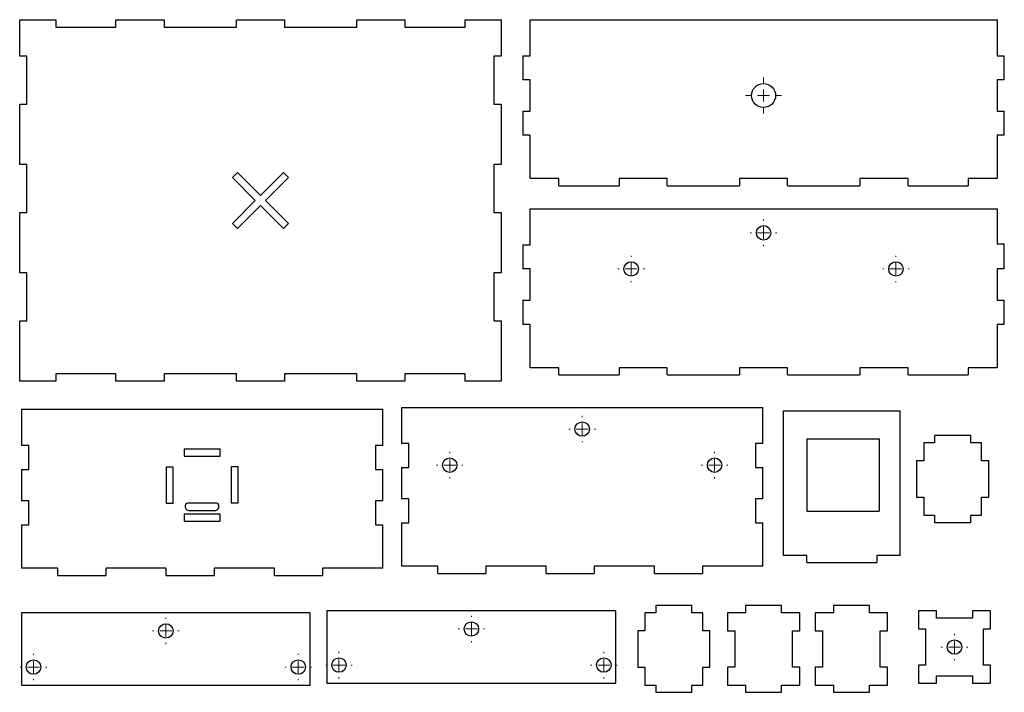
# Model space of a CAD drawing. Header units: millimetres. Extents: x 7 to 416, y 11 to 290.
import ezdxf

# ---------------------------------------------------------------- set-up
doc = ezdxf.new("R2010")
doc.units = ezdxf.units.MM

# ---------------------------------------------------------------- blocks, each defined once
blk = doc.blocks.new('SW_CENTERMARKSYMBOL_0')
at = {"color": 0, "linetype": 'Continuous', "lineweight": 18}
for p, q in [((0, 5), (0, 5.5)), ((-5, 0), (-5.5, 0)), ((0, 0), (-2.5, 0)), ((0, 0), (0, 2.5)), ((0, 0), (0, -2.5)), ((0, 0), (2.5, 0)), ((5, 0), (5.5, 0)), ((0, -5), (0, -5.5))]:
    blk.add_line(p, q, dxfattribs=at)
blk = doc.blocks.new('SW_CENTERMARKSYMBOL_1')
at = {"color": 0, "linetype": 'Continuous', "lineweight": 18}
for p, q in [((0, 5), (0, 5.5)), ((-5, 0), (-5.5, 0)), ((0, 0), (-2.5, 0)), ((0, 0), (0, 2.5)), ((0, 0), (0, -2.5)), ((0, 0), (2.5, 0)), ((5, 0), (5.5, 0)), ((0, -5), (0, -5.5))]:
    blk.add_line(p, q, dxfattribs=at)
blk = doc.blocks.new('SW_CENTERMARKSYMBOL_2')
at = {"color": 0, "linetype": 'Continuous', "lineweight": 18}
for p, q in [((0, 5), (0, 5.5)), ((-5, 0), (-5.5, 0)), ((0, 0), (-2.5, 0)), ((0, 0), (0, 2.5)), ((0, 0), (0, -2.5)), ((0, 0), (2.5, 0)), ((5, 0), (5.5, 0)), ((0, -5), (0, -5.5))]:
    blk.add_line(p, q, dxfattribs=at)
blk = doc.blocks.new('SW_CENTERMARKSYMBOL_3')
at = {"color": 0, "linetype": 'Continuous', "lineweight": 18}
for p, q in [((0, 5), (0, 5.5)), ((-5, 0), (-5.5, 0)), ((0, 0), (-2.5, 0)), ((0, 0), (0, 2.5)), ((0, 0), (0, -2.5)), ((0, 0), (2.5, 0)), ((5, 0), (5.5, 0)), ((0, -5), (0, -5.5))]:
    blk.add_line(p, q, dxfattribs=at)
blk = doc.blocks.new('SW_CENTERMARKSYMBOL_4')
at = {"color": 0, "linetype": 'Continuous', "lineweight": 18}
for p, q in [((0, 5), (0, 5.5)), ((-5, 0), (-5.5, 0)), ((0, 0), (-2.5, 0)), ((0, 0), (0, 2.5)), ((0, 0), (0, -2.5)), ((0, 0), (2.5, 0)), ((5, 0), (5.5, 0)), ((0, -5), (0, -5.5))]:
    blk.add_line(p, q, dxfattribs=at)
blk = doc.blocks.new('SW_CENTERMARKSYMBOL_5')
at = {"color": 0, "linetype": 'Continuous', "lineweight": 18}
for p, q in [((0, 5), (0, 5.5)), ((-5, 0), (-5.5, 0)), ((0, 0), (-2.5, 0)), ((0, 0), (0, 2.5)), ((0, 0), (0, -2.5)), ((0, 0), (2.5, 0)), ((5, 0), (5.5, 0)), ((0, -5), (0, -5.5))]:
    blk.add_line(p, q, dxfattribs=at)
blk = doc.blocks.new('SW_CENTERMARKSYMBOL_6')
at = {"color": 0, "linetype": 'Continuous', "lineweight": 18}
for p, q in [((0, 5), (0, 7.5)), ((-5, 0), (-7.5, 0)), ((0, 0), (-2.5, 0)), ((0, 0), (0, 2.5)), ((0, 0), (0, -2.5)), ((0, 0), (2.5, 0)), ((5, 0), (7.5, 0)), ((0, -5), (0, -7.5))]:
    blk.add_line(p, q, dxfattribs=at)
blk = doc.blocks.new('SW_CENTERMARKSYMBOL_7')
at = {"color": 0, "linetype": 'Continuous', "lineweight": 18}
for p, q in [((0, 5), (0, 5.5)), ((-5, 0), (-5.5, 0)), ((0, 0), (-2.5, 0)), ((0, 0), (0, 2.5)), ((0, 0), (0, -2.5)), ((0, 0), (2.5, 0)), ((5, 0), (5.5, 0)), ((0, -5), (0, -5.5))]:
    blk.add_line(p, q, dxfattribs=at)
blk = doc.blocks.new('SW_CENTERMARKSYMBOL_8')
at = {"color": 0, "linetype": 'Continuous', "lineweight": 18}
for p, q in [((0, 5), (0, 5.5)), ((-5, 0), (-5.5, 0)), ((0, 0), (-2.5, 0)), ((0, 0), (0, 2.5)), ((0, 0), (0, -2.5)), ((0, 0), (2.5, 0)), ((5, 0), (5.5, 0)), ((0, -5), (0, -5.5))]:
    blk.add_line(p, q, dxfattribs=at)
blk = doc.blocks.new('SW_CENTERMARKSYMBOL_9')
at = {"color": 0, "linetype": 'Continuous', "lineweight": 18}
for p, q in [((0, 5), (0, 5.5)), ((-5, 0), (-5.5, 0)), ((0, 0), (-2.5, 0)), ((0, 0), (0, 2.5)), ((0, 0), (0, -2.5)), ((0, 0), (2.5, 0)), ((5, 0), (5.5, 0)), ((0, -5), (0, -5.5))]:
    blk.add_line(p, q, dxfattribs=at)
blk = doc.blocks.new('SW_CENTERMARKSYMBOL_10')
at = {"color": 0, "linetype": 'Continuous', "lineweight": 18}
for p, q in [((0, 5), (0, 5.5)), ((-5, 0), (-5.5, 0)), ((0, 0), (-2.5, 0)), ((0, 0), (0, 2.5)), ((0, 0), (0, -2.5)), ((0, 0), (2.5, 0)), ((5, 0), (5.5, 0)), ((0, -5), (0, -5.5))]:
    blk.add_line(p, q, dxfattribs=at)
blk = doc.blocks.new('SW_CENTERMARKSYMBOL_11')
at = {"color": 0, "linetype": 'Continuous', "lineweight": 18}
for p, q in [((0, 5), (0, 5.5)), ((-5, 0), (-5.5, 0)), ((0, 0), (-2.5, 0)), ((0, 0), (0, 2.5)), ((0, 0), (0, -2.5)), ((0, 0), (2.5, 0)), ((5, 0), (5.5, 0)), ((0, -5), (0, -5.5))]:
    blk.add_line(p, q, dxfattribs=at)
blk = doc.blocks.new('SW_CENTERMARKSYMBOL_12')
at = {"color": 0, "linetype": 'Continuous', "lineweight": 18}
for p, q in [((0, 5), (0, 5.5)), ((-5, 0), (-5.5, 0)), ((0, 0), (-2.5, 0)), ((0, 0), (0, 2.5)), ((0, 0), (0, -2.5)), ((0, 0), (2.5, 0)), ((5, 0), (5.5, 0)), ((0, -5), (0, -5.5))]:
    blk.add_line(p, q, dxfattribs=at)
blk = doc.blocks.new('SW_CENTERMARKSYMBOL_13')
at = {"color": 0, "linetype": 'Continuous', "lineweight": 18}
for p, q in [((0, 5), (0, 5.5)), ((-5, 0), (-5.5, 0)), ((0, 0), (-2.5, 0)), ((0, 0), (0, 2.5)), ((0, 0), (0, -2.5)), ((0, 0), (2.5, 0)), ((5, 0), (5.5, 0)), ((0, -5), (0, -5.5))]:
    blk.add_line(p, q, dxfattribs=at)

msp = doc.modelspace()

# ---------------------------------------------------------------- linework, layer by layer
at = {"color": 7, "linetype": 'Continuous', "lineweight": 25}
for p, q in [((7.38, 274.87), (7.38, 289.87)), ((7.38, 289.87), (22.38, 289.87)), ((22.38, 289.87), (22.38, 286.87)), ((22.38, 286.87), (47.38, 286.87)), ((47.38, 286.87), (47.38, 289.87)), ((47.38, 289.87), (67.38, 289.87)), ((67.38, 289.87), (67.38, 286.87)), ((67.38, 286.87), (97.38, 286.87)), ((97.38, 286.87), (97.38, 289.87)), ((97.38, 289.87), (117.38, 289.87)), ((117.38, 289.87), (117.38, 286.87)), ((117.38, 286.87), (147.38, 286.87)), ((147.38, 286.87), (147.38, 289.87)), ((147.38, 289.87), (167.38, 289.87)), ((167.38, 289.87), (167.38, 286.87)), ((167.38, 286.87), (192.38, 286.87)), ((192.38, 286.87), (192.38, 289.87)), ((192.38, 289.87), (207.38, 289.87)), ((207.38, 289.87), (207.38, 274.87)), ((219.39, 274.96), (219.39, 289.96)), ((219.39, 289.96), (413.39, 289.96)), ((413.39, 289.96), (413.39, 274.96)), ((10.38, 274.87), (7.38, 274.87)), ((10.38, 254.87), (10.38, 274.87)), ((207.38, 274.87), (204.38, 274.87)), ((204.38, 274.87), (204.38, 254.87)), ((216.39, 274.96), (219.39, 274.96)), ((216.39, 274.96), (216.39, 264.96)), ((413.39, 274.96), (416.39, 274.96)), ((416.39, 264.96), (416.39, 274.96)), ((219.39, 264.96), (216.39, 264.96)), ((219.39, 251.96), (219.39, 264.96)), ((416.39, 264.96), (413.39, 264.96)), ((413.39, 264.96), (413.39, 251.96)), ((7.38, 229.87), (7.38, 254.87)), ((7.38, 254.87), (10.38, 254.87)), ((204.38, 254.87), (207.38, 254.87)), ((207.38, 254.87), (207.38, 229.87)), ((216.39, 251.96), (219.39, 251.96)), ((216.39, 251.96), (216.39, 241.96)), ((413.39, 251.96), (416.39, 251.96)), ((416.39, 241.96), (416.39, 251.96)), ((219.39, 241.96), (216.39, 241.96)), ((219.39, 223.96), (219.39, 241.96)), ((416.39, 241.96), (413.39, 241.96)), ((413.39, 241.96), (413.39, 223.96)), ((10.38, 229.87), (7.38, 229.87)), ((10.38, 209.87), (10.38, 229.87)), ((207.38, 229.87), (204.38, 229.87)), ((204.38, 229.87), (204.38, 209.87)), ((97.84, 226.54), (95.72, 224.42)), ((107.38, 216.99), (97.84, 226.54)), ((116.93, 226.54), (107.38, 216.99)), ((119.05, 224.42), (116.93, 226.54)), ((95.72, 224.42), (105.26, 214.87)), ((109.5, 214.87), (119.05, 224.42)), ((231.39, 223.96), (219.39, 223.96)), ((231.39, 220.96), (231.39, 223.96)), ((231.39, 220.96), (256.39, 220.96)), ((276.39, 223.96), (256.39, 223.96)), ((256.39, 223.96), (256.39, 220.96)), ((276.39, 220.96), (276.39, 223.96)), ((276.39, 220.96), (306.39, 220.96)), ((326.39, 223.96), (306.39, 223.96)), ((306.39, 223.96), (306.39, 220.96)), ((326.39, 220.96), (326.39, 223.96)), ((326.39, 220.96), (356.39, 220.96)), ((376.39, 223.96), (356.39, 223.96)), ((356.39, 223.96), (356.39, 220.96)), ((376.39, 220.96), (376.39, 223.96)), ((376.39, 220.96), (401.39, 220.96)), ((413.39, 223.96), (401.39, 223.96)), ((401.39, 223.96), (401.39, 220.96)), ((105.26, 214.87), (95.72, 205.33)), ((97.84, 203.21), (107.38, 212.75)), ((107.38, 212.75), (116.93, 203.21)), ((119.05, 205.33), (109.5, 214.87)), ((7.38, 184.87), (7.38, 209.87)), ((7.38, 209.87), (10.38, 209.87)), ((204.38, 209.87), (207.38, 209.87)), ((207.38, 209.87), (207.38, 184.87)), ((219.39, 196.42), (219.39, 211.42)), ((219.39, 211.42), (413.39, 211.42)), ((413.39, 211.42), (413.39, 196.82)), ((95.72, 205.33), (97.84, 203.21)), ((116.93, 203.21), (119.05, 205.33)), ((216.39, 196.42), (219.39, 196.42)), ((216.39, 196.42), (216.39, 186.42)), ((413.39, 196.82), (416.39, 196.82)), ((416.39, 186.42), (416.39, 196.82)), ((10.38, 184.87), (7.38, 184.87)), ((10.38, 164.87), (10.38, 184.87)), ((207.38, 184.87), (204.38, 184.87)), ((204.38, 184.87), (204.38, 164.87)), ((219.39, 186.42), (216.39, 186.42)), ((219.39, 173.42), (219.39, 186.42)), ((416.39, 186.42), (413.39, 186.42)), ((413.39, 186.42), (413.39, 173.42)), ((216.39, 173.42), (219.39, 173.42)), ((216.39, 173.42), (216.39, 163.42)), ((413.39, 173.42), (416.39, 173.42)), ((416.39, 163.42), (416.39, 173.42)), ((7.38, 164.87), (10.38, 164.87)), ((7.38, 139.87), (7.38, 164.87)), ((204.38, 164.87), (207.38, 164.87)), ((207.38, 164.87), (207.38, 139.87)), ((219.39, 163.42), (216.39, 163.42)), ((219.39, 145.42), (219.39, 163.42)), ((416.39, 163.42), (413.39, 163.42)), ((413.39, 163.42), (413.39, 145.42)), ((231.39, 145.42), (219.39, 145.42)), ((231.39, 142.42), (231.39, 145.42)), ((276.39, 145.42), (256.39, 145.42)), ((256.39, 145.42), (256.39, 142.42)), ((276.39, 142.42), (276.39, 145.42)), ((326.39, 145.42), (306.39, 145.42)), ((306.39, 145.42), (306.39, 142.42)), ((326.39, 142.42), (326.39, 145.42)), ((376.39, 145.42), (356.39, 145.42)), ((356.39, 145.42), (356.39, 142.42)), ((376.39, 142.42), (376.39, 145.42)), ((413.39, 145.42), (401.39, 145.42)), ((401.39, 145.42), (401.39, 142.42)), ((22.38, 139.87), (7.38, 139.87)), ((47.38, 142.87), (22.38, 142.87)), ((22.38, 142.87), (22.38, 139.87)), ((47.38, 139.87), (47.38, 142.87)), ((67.38, 139.87), (47.38, 139.87)), ((97.38, 142.87), (67.38, 142.87)), ((67.38, 142.87), (67.38, 139.87)), ((97.38, 139.87), (97.38, 142.87)), ((117.38, 139.87), (97.38, 139.87)), ((147.38, 142.87), (117.38, 142.87)), ((117.38, 142.87), (117.38, 139.87)), ((147.38, 139.87), (147.38, 142.87)), ((167.38, 139.87), (147.38, 139.87)), ((192.38, 142.87), (167.38, 142.87)), ((167.38, 142.87), (167.38, 139.87)), ((192.38, 139.87), (192.38, 142.87)), ((207.38, 139.87), (192.38, 139.87)), ((231.39, 142.42), (256.39, 142.42)), ((276.39, 142.42), (306.39, 142.42)), ((326.39, 142.42), (356.39, 142.42)), ((376.39, 142.42), (401.39, 142.42)), ((8.17, 128.13), (158.17, 128.13)), ((8.17, 128.13), (8.17, 113.13)), ((158.17, 113.13), (158.17, 128.13)), ((166.03, 128.92), (316.03, 128.92)), ((166.03, 128.92), (166.03, 113.92)), ((316.03, 113.92), (316.03, 128.92)), ((324.65, 67.46), (324.65, 127.56)), ((324.65, 127.56), (373.19, 127.56)), ((373.19, 67.46), (373.19, 127.56)), ((334.36, 115.82), (334.36, 85.82)), ((334.36, 115.82), (364.36, 115.82)), ((364.36, 115.82), (364.36, 85.82)), ((387.43, 117.18), (387.43, 114.18)), ((402.43, 117.18), (387.43, 117.18)), ((402.43, 114.18), (402.43, 117.18)), ((11.17, 113.13), (8.17, 113.13)), ((11.17, 103.13), (11.17, 113.13)), ((90.67, 111.63), (75.67, 111.63)), ((75.67, 111.63), (75.67, 108.63)), ((90.67, 108.63), (90.67, 111.63)), ((158.17, 113.13), (155.17, 113.13)), ((155.17, 113.13), (155.17, 103.13)), ((169.03, 113.92), (166.03, 113.92)), ((169.03, 103.92), (169.03, 113.92)), ((316.03, 113.92), (313.03, 113.92)), ((313.03, 113.92), (313.03, 103.92)), ((382.93, 114.18), (382.93, 106.68)), ((387.43, 114.18), (382.93, 114.18)), ((406.93, 114.18), (402.43, 114.18)), ((406.93, 106.68), (406.93, 114.18)), ((75.67, 108.63), (90.67, 108.63)), ((379.93, 106.68), (379.93, 91.68)), ((382.93, 106.68), (379.93, 106.68)), ((409.93, 106.68), (406.93, 106.68)), ((409.93, 91.68), (409.93, 106.68)), ((8.17, 103.13), (11.17, 103.13)), ((8.17, 103.13), (8.17, 90.13)), ((68.17, 104.13), (68.17, 89.13)), ((71.17, 104.13), (68.17, 104.13)), ((71.17, 89.13), (71.17, 104.13)), ((98.17, 104.25), (95.17, 104.25)), ((95.17, 104.25), (95.17, 89.25)), ((98.17, 89.25), (98.17, 104.25)), ((155.17, 103.13), (158.17, 103.13)), ((158.17, 90.13), (158.17, 103.13)), ((166.03, 103.92), (169.03, 103.92)), ((166.03, 103.92), (166.03, 90.92)), ((313.03, 103.92), (316.03, 103.92)), ((316.03, 90.92), (316.03, 103.92)), ((11.17, 90.13), (8.17, 90.13)), ((11.17, 80.13), (11.17, 90.13)), ((158.17, 90.13), (155.17, 90.13)), ((155.17, 90.13), (155.17, 80.13)), ((169.03, 90.92), (166.03, 90.92)), ((169.03, 80.92), (169.03, 90.92)), ((316.03, 90.92), (313.03, 90.92)), ((313.03, 90.92), (313.03, 80.92)), ((379.93, 91.68), (382.93, 91.68)), ((382.93, 91.68), (382.93, 84.18)), ((406.93, 91.68), (409.93, 91.68)), ((406.93, 84.18), (406.93, 91.68)), ((68.17, 89.13), (71.17, 89.13)), ((76.17, 88.13), (76.17, 87.54)), ((76.46, 86.84), (76.88, 86.42)), ((89.17, 89.13), (77.17, 89.13)), ((77.58, 86.13), (88.76, 86.13)), ((89.46, 86.42), (89.88, 86.84)), ((90.17, 87.54), (90.17, 88.13)), ((95.17, 89.25), (98.17, 89.25)), ((90.67, 84.63), (75.67, 84.63)), ((75.67, 84.63), (75.67, 81.63)), ((90.67, 81.63), (90.67, 84.63)), ((334.36, 85.82), (364.36, 85.82)), ((382.93, 84.18), (387.43, 84.18)), ((387.43, 84.18), (387.43, 81.18)), ((402.43, 84.18), (406.93, 84.18)), ((402.43, 81.18), (402.43, 84.18)), ((8.17, 80.13), (11.17, 80.13)), ((8.17, 80.13), (8.17, 62.13)), ((75.67, 81.63), (90.67, 81.63)), ((155.17, 80.13), (158.17, 80.13)), ((158.17, 62.13), (158.17, 80.13)), ((166.03, 80.92), (169.03, 80.92)), ((166.03, 80.92), (166.03, 62.92)), ((313.03, 80.92), (316.03, 80.92)), ((316.03, 62.92), (316.03, 80.92)), ((387.43, 81.18), (402.43, 81.18)), ((334.36, 67.46), (324.65, 67.46)), ((334.36, 64.46), (334.36, 67.46)), ((373.19, 67.46), (363.48, 67.46)), ((363.48, 67.46), (363.48, 64.46)), ((23.17, 62.13), (8.17, 62.13)), ((23.17, 59.13), (23.17, 62.13)), ((68.17, 62.13), (43.17, 62.13)), ((43.17, 62.13), (43.17, 59.13)), ((68.17, 59.13), (68.17, 62.13)), ((113.17, 62.13), (88.17, 62.13)), ((88.17, 62.13), (88.17, 59.13)), ((113.17, 59.13), (113.17, 62.13)), ((158.17, 62.13), (133.17, 62.13)), ((133.17, 62.13), (133.17, 59.13)), ((181.03, 62.92), (166.03, 62.92)), ((181.03, 59.92), (181.03, 62.92)), ((226.03, 62.92), (201.03, 62.92)), ((201.03, 62.92), (201.03, 59.92)), ((226.03, 59.92), (226.03, 62.92)), ((271.03, 62.92), (246.03, 62.92)), ((246.03, 62.92), (246.03, 59.92)), ((271.03, 59.92), (271.03, 62.92)), ((316.03, 62.92), (291.03, 62.92)), ((291.03, 62.92), (291.03, 59.92)), ((334.36, 64.46), (363.48, 64.46)), ((23.17, 59.13), (43.17, 59.13)), ((68.17, 59.13), (88.17, 59.13)), ((113.17, 59.13), (133.17, 59.13)), ((181.03, 59.92), (201.03, 59.92)), ((226.03, 59.92), (246.03, 59.92)), ((271.03, 59.92), (291.03, 59.92)), ((271.61, 46.58), (271.61, 43.58)), ((286.61, 46.58), (271.61, 46.58)), ((286.61, 43.58), (286.61, 46.58)), ((308.89, 46.58), (308.89, 43.58)), ((323.89, 46.58), (308.89, 46.58)), ((323.89, 43.58), (323.89, 46.58)), ((345.38, 46.58), (345.38, 43.58)), ((360.38, 46.58), (345.38, 46.58)), ((360.38, 43.58), (360.38, 46.58)), ((128.1, 43.58), (8.1, 43.58)), ((8.1, 43.58), (8.1, 13.58)), ((128.1, 13.58), (128.1, 43.58)), ((255.02, 44.38), (135.02, 44.38)), ((135.02, 44.38), (135.02, 14.38)), ((255.02, 14.38), (255.02, 44.38)), ((267.11, 43.58), (267.11, 36.08)), ((271.61, 43.58), (267.11, 43.58)), ((291.11, 43.58), (286.61, 43.58)), ((291.11, 36.08), (291.11, 43.58)), ((301.39, 43.58), (301.39, 36.08)), ((308.89, 43.58), (301.39, 43.58)), ((331.39, 43.58), (323.89, 43.58)), ((331.39, 36.08), (331.39, 43.58)), ((337.88, 43.58), (337.88, 36.08)), ((345.38, 43.58), (337.88, 43.58)), ((367.88, 43.58), (360.38, 43.58)), ((367.88, 36.08), (367.88, 43.58)), ((380.72, 44.38), (380.72, 36.88)), ((388.22, 44.38), (380.72, 44.38)), ((388.22, 41.38), (388.22, 44.38)), ((403.22, 41.38), (388.22, 41.38)), ((403.22, 44.38), (403.22, 41.38)), ((410.72, 44.38), (403.22, 44.38)), ((410.72, 36.88), (410.72, 44.38)), ((380.72, 36.88), (383.72, 36.88)), ((383.72, 36.88), (383.72, 21.88)), ((407.72, 36.88), (410.72, 36.88)), ((407.72, 21.88), (407.72, 36.88)), ((264.11, 36.08), (264.11, 21.08)), ((267.11, 36.08), (264.11, 36.08)), ((294.11, 36.08), (291.11, 36.08)), ((294.11, 21.08), (294.11, 36.08)), ((301.39, 36.08), (304.39, 36.08)), ((304.39, 36.08), (304.39, 21.08)), ((328.39, 36.08), (331.39, 36.08)), ((328.39, 21.08), (328.39, 36.08)), ((337.88, 36.08), (340.88, 36.08)), ((340.88, 36.08), (340.88, 21.08)), ((364.88, 36.08), (367.88, 36.08)), ((364.88, 21.08), (364.88, 36.08)), ((264.11, 21.08), (267.11, 21.08)), ((267.11, 21.08), (267.11, 13.58)), ((291.11, 21.08), (294.11, 21.08)), ((291.11, 13.58), (291.11, 21.08)), ((301.39, 21.08), (301.39, 13.58)), ((304.39, 21.08), (301.39, 21.08)), ((331.39, 21.08), (328.39, 21.08)), ((331.39, 13.58), (331.39, 21.08)), ((337.88, 21.08), (337.88, 13.58)), ((340.88, 21.08), (337.88, 21.08)), ((367.88, 21.08), (364.88, 21.08)), ((367.88, 13.58), (367.88, 21.08)), ((383.72, 21.88), (380.72, 21.88)), ((380.72, 21.88), (380.72, 14.38)), ((410.72, 21.88), (407.72, 21.88)), ((410.72, 14.38), (410.72, 21.88)), ((388.22, 17.38), (403.22, 17.38)), ((388.22, 14.38), (388.22, 17.38)), ((403.22, 17.38), (403.22, 14.38)), ((8.1, 13.58), (128.1, 13.58)), ((135.02, 14.38), (255.02, 14.38)), ((267.11, 13.58), (271.61, 13.58)), ((271.61, 13.58), (271.61, 10.58)), ((286.61, 13.58), (291.11, 13.58)), ((286.61, 10.58), (286.61, 13.58)), ((301.39, 13.58), (308.89, 13.58)), ((308.89, 13.58), (308.89, 10.58)), ((323.89, 13.58), (331.39, 13.58)), ((323.89, 10.58), (323.89, 13.58)), ((337.88, 13.58), (345.38, 13.58)), ((345.38, 13.58), (345.38, 10.58)), ((360.38, 13.58), (367.88, 13.58)), ((360.38, 10.58), (360.38, 13.58)), ((380.72, 14.38), (388.22, 14.38)), ((403.22, 14.38), (410.72, 14.38)), ((271.61, 10.58), (286.61, 10.58)), ((308.89, 10.58), (323.89, 10.58)), ((345.38, 10.58), (360.38, 10.58))]:
    msp.add_line(p, q, dxfattribs=at)
for centre, radius in [((316.39, 258.46), 5), ((316.39, 201.42), 3), ((261.39, 186.42), 3), ((371.39, 186.42), 3), ((241.03, 119.92), 3), ((186.03, 104.92), 3), ((296.03, 104.92), 3), ((68.1, 36.08), 3), ((195.02, 36.88), 3), ((395.72, 29.38), 3), ((140.02, 21.88), 3), ((250.02, 21.88), 3), ((13.1, 21.08), 3), ((123.1, 21.08), 3)]:
    msp.add_circle(centre, radius, dxfattribs=at)
for centre, start, end in [((77.17, 88.13), 90, 180), ((77.17, 87.54), 180, 225), ((77.58, 87.13), 225, 270), ((88.76, 87.13), 270, 315), ((89.17, 88.13), 0, 90), ((89.17, 87.54), 315, 0)]:
    msp.add_arc(centre, 1, start, end, dxfattribs=at)

# ---------------------------------------------------------------- block references
at = {"color": 7, "linetype": 'Continuous', "lineweight": 18}
for name, p in [('SW_CENTERMARKSYMBOL_6', (316.39, 258.46)), ('SW_CENTERMARKSYMBOL_2', (316.39, 201.42)), ('SW_CENTERMARKSYMBOL_0', (261.39, 186.42)), ('SW_CENTERMARKSYMBOL_1', (371.39, 186.42)), ('SW_CENTERMARKSYMBOL_3', (241.03, 119.92)), ('SW_CENTERMARKSYMBOL_5', (186.03, 104.92)), ('SW_CENTERMARKSYMBOL_4', (296.03, 104.92)), ('SW_CENTERMARKSYMBOL_9', (68.1, 36.08)), ('SW_CENTERMARKSYMBOL_13', (395.72, 29.38)), ('SW_CENTERMARKSYMBOL_7', (13.1, 21.08)), ('SW_CENTERMARKSYMBOL_8', (123.1, 21.08))]:
    msp.add_blockref(name, p, dxfattribs=at)
at = {"color": 7, "linetype": 'Continuous', "lineweight": 0}
for name, p in [('SW_CENTERMARKSYMBOL_12', (195.02, 36.88)), ('SW_CENTERMARKSYMBOL_10', (140.02, 21.88)), ('SW_CENTERMARKSYMBOL_11', (250.02, 21.88))]:
    msp.add_blockref(name, p, dxfattribs=at)

doc.saveas('drawing.dxf')
